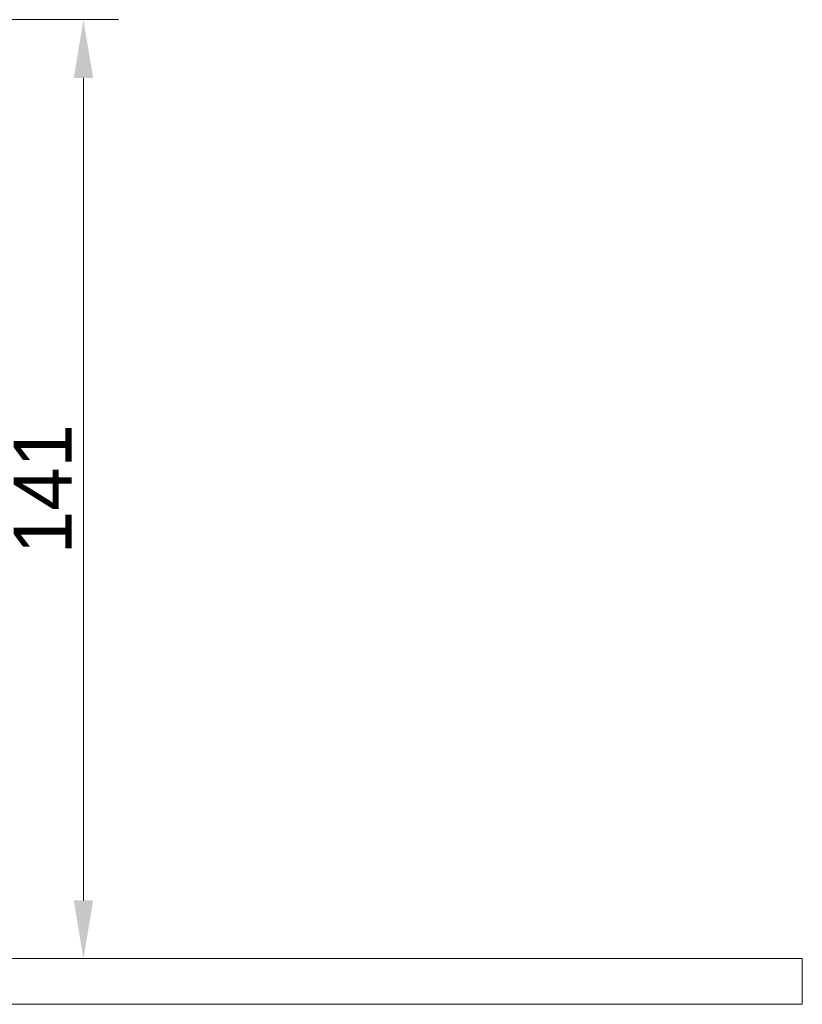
# Model space of a CAD drawing. Header units: millimetres. Extents: x 10908 to 11424, y -3584 to -2973.
# Tile 42 of 50: x 11306 to 11424, y -3584 to -3436. Entities that reach past the tile are written whole.
import ezdxf

# ---------------------------------------------------------------- set-up
doc = ezdxf.new("R2010")
doc.units = ezdxf.units.MM
doc.layers.get('Defpoints').update_dxf_attribs({"lineweight": 18})
doc.layers.add('7标注层', color=4, linetype='Continuous', lineweight=18)
doc.styles.add('3.5', font='txt', dxfattribs={"height": 8.75})
doc.dimstyles.new('ISO-3.5', dxfattribs={"dimtxt": 8.75, "dimasz": 8.75, "dimexe": 5.25, "dimexo": 1.75, "dimgap": 1.75, "dimtad": 1, "dimdsep": 46, "dimtxsty": '3.5', "dimcen": 8.75, "dimclrd": 256, "dimclre": 256, "dimclrt": 256, "dimadec": 1, "dimazin": 0, "dimtp": 2e-09, "dimtm": 1.1e-09, "dimtfac": 1, "dimtmove": 0, "dimatfit": 3, "dimfxl": 0, "dimtolj": 1, "dimlwd": -1, "dimlwe": -1, "dimarcsym": 0})

# ---------------------------------------------------------------- blocks, each defined once
blk = doc.blocks.new('*D66')
at = {"layer": '7标注层', "transparency": 16777216}
for p, q in [((11281.13, -3435.78), (11321.01, -3435.78)), ((11315.76, -3444.53), (11315.76, -3568.03)), ((11299.16, -3576.78), (11321.01, -3576.78))]:
    blk.add_line(p, q, dxfattribs=at)
for points in [[(11314.31, -3444.53), (11317.22, -3444.53), (11315.76, -3435.78)], [(11314.31, -3568.03), (11317.22, -3568.03), (11315.76, -3576.78)]]:
    blk.add_solid(points, dxfattribs=at)
at = {"layer": 'Defpoints', "color": 0, "transparency": 16777216}
for p in [(11279.38, -3435.78), (11297.41, -3576.78), (11315.76, -3576.78)]:
    blk.add_point(p, dxfattribs=at)
at = {"layer": '7标注层', "transparency": 16777216, "insert": (11309.64, -3506.28), "char_height": 8.75, "attachment_point": 5, "rotation": 90, "style": '3.5'}
blk.add_mtext('\\A1;141', dxfattribs=at)

msp = doc.modelspace()

# ---------------------------------------------------------------- linework, layer by layer
at = {"layer": '7标注层', "color": 7}
msp.add_lwpolyline([(10907.762, -3576.784), (11423.75, -3576.784), (11423.75, -3583.639), (10907.762, -3583.639)], close=True, dxfattribs=at)

# ---------------------------------------------------------------- dimensions: what is measured, and where the dimension line sits
dim = msp.add_linear_dim(base=(11315.764, -3576.784), p1=(11279.378, -3435.784), p2=(11297.406, -3576.784), angle=90, dimstyle='ISO-3.5', dxfattribs=at)
dim.commit()
dim.dimension.update_dxf_attribs({"geometry": '*D66', "text_midpoint": (11309.639, -3506.284)})

doc.saveas('drawing.dxf')
